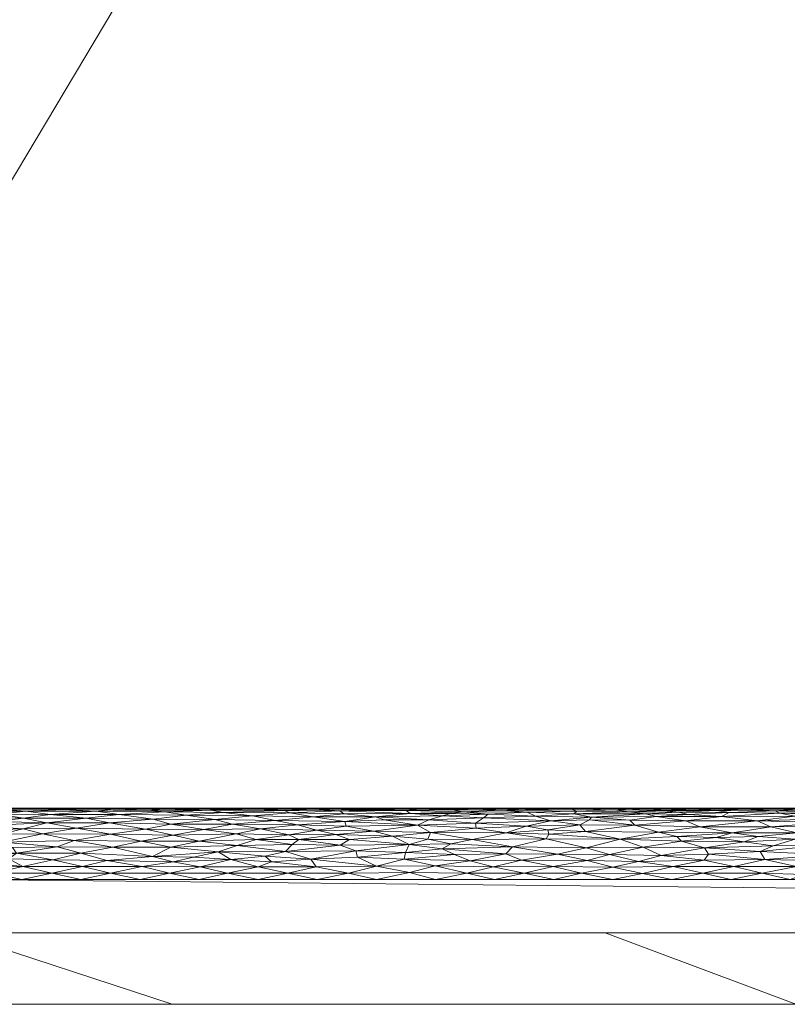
# Model space of a CAD drawing. Header units: millimetres. Extents: x -300 to 300, y 0 to 450.
# Tile 49 of 256: x -144 to -123, y 0 to 28. Entities that reach past the tile are written whole.
import ezdxf

# ---------------------------------------------------------------- set-up
doc = ezdxf.new("R2010")
doc.units = ezdxf.units.MM
doc.layers.add('A-GENM', color=13, linetype='Continuous')

# ---------------------------------------------------------------- blocks, each defined once
blk = doc.blocks.new('MODEL_CCAS0420-1080410R0 - MODEL_CCAS0420-1080410R0-453240-Preview')
at = {"layer": 'A-GENM', "lineweight": 9}
mesh = blk.add_polyface(dxfattribs=at)
corners = [(-296.159, -20, -110), (-295.657, -15.55, -110), (-294.177, -11.323, -110), (-291.793, -7.531, -110), (-288.625, -4.364, -110), (-284.831, -1.981, -110), (-280.602, -0.502, -110), (-276.147, 0, -110), (276.147, 0, -110), (280.596, -0.501, -110), (284.825, -1.978, -110), (288.619, -4.359, -110), (291.788, -7.525, -110), (294.174, -11.316, -110), (295.656, -15.545, -110), (296.159, -20, -110), (296.159, -426.171, -110), (295.658, -430.617, -110), (294.182, -434.842, -110), (291.802, -438.632, -110), (288.638, -441.797, -110), (284.848, -444.179, -110), (280.622, -445.657, -110), (276.171, -446.159, -110), (-276.171, -446.159, -110), (-280.617, -445.658, -110), (-284.842, -444.182, -110), (-288.632, -441.802, -110), (-291.797, -438.638, -110), (-294.179, -434.848, -110), (-295.657, -430.622, -110), (-296.159, -426.171, -110)]
mesh.append_faces([[corners[k] for k in face] for face in [(15, 12, 13, 14)]], dxfattribs={"vtx0": -1})
mesh.append_faces([[corners[k] for k in face] for face in [(16, 8, 15)]], dxfattribs={"vtx0": -1, "vtx1": -1})
mesh.append_faces([[corners[k] for k in face] for face in [(24, 31, 7, 8)]], dxfattribs={"vtx0": -1, "vtx1": -1, "vtx3": -1})
mesh.append_faces([[corners[k] for k in face] for face in [(31, 24, 25, 30), (18, 21, 22, 17), (17, 22, 23, 16)]], dxfattribs={"vtx0": -1, "vtx2": -1})
mesh.append_faces([[corners[k] for k in face] for face in [(0, 3, 4, 5), (0, 5, 6, 7)]], dxfattribs={"vtx0": -1, "vtx3": -1})
mesh.append_faces([[corners[k] for k in face] for face in [(28, 29, 27)]], dxfattribs={"vtx1": -1})
mesh.append_faces([[corners[k] for k in face] for face in [(25, 26, 30), (11, 12, 15, 10), (9, 10, 15, 8), (31, 0, 7)]], dxfattribs={"vtx1": -1, "vtx2": -1})
mesh.append_faces([[corners[k] for k in face] for face in [(23, 24, 8, 16)]], dxfattribs={"vtx1": -1, "vtx2": -1, "vtx3": -1})
mesh.append_faces([[corners[k] for k in face] for face in [(26, 27, 29, 30)]], dxfattribs={"vtx1": -1, "vtx3": -1})
mesh.append_faces([[corners[k] for k in face] for face in [(19, 20, 21, 18)]], dxfattribs={"vtx2": -1})
mesh.append_faces([[corners[k] for k in face] for face in [(0, 1, 2, 3)]], dxfattribs={"vtx3": -1})
mesh = blk.add_polyface(dxfattribs=at)
corners = [(279.918, 0, -2), (278.032, 0, -56), (276.147, 0, -110), (-276.147, 0, -110), (-278.032, 0, -56), (-279.918, 0, -2), (0, 0, -2)]
mesh.append_faces([[corners[k] for k in face] for face in [(6, 3, 4, 5)]], dxfattribs={"vtx0": -1})
mesh.append_faces([[corners[k] for k in face] for face in [(3, 6, 2)]], dxfattribs={"vtx0": -1, "vtx1": -1})
mesh.append_faces([[corners[k] for k in face] for face in [(1, 2, 6, 0)]], dxfattribs={"vtx1": -1})
mesh = blk.add_polyface(dxfattribs=at)
corners = [(279.918, 0, -2), (0, 0, -2), (-279.918, 0, -2), (-279.918, -0.586, -0.586), (-279.918, -2), (0, -2), (279.918, -2), (279.918, -0.586, -0.586), (-146.072, 0, -2), (-139.959, -2), (-209.938, -2), (-246.456, -2), (-73.036, 0, -2), (-212.995, 0, -2), (-69.979, -2), (-246.456, 0, -2), (146.072, -2), (139.959, 0, -2), (209.938, 0, -2), (246.456, 0, -2), (73.036, -2), (212.995, -2), (69.979, 0, -2), (246.456, -2), (-36.518, 0, -2), (-34.99, -2), (-52.485, -2), (34.99, 0, -2), (36.518, -2), (18.259, -2), (-263.187, -2), (-109.554, 0, -2), (-104.969, -2), (-122.464, -2), (263.187, 0, -2), (104.969, 0, -2), (109.554, -2), (91.295, -2), (-174.949, -2), (-179.533, 0, -2), (-162.803, 0, -2), (179.533, -2), (174.949, 0, -2), (192.444, 0, -2), (-157.454, -2), (-127.813, 0, -2), (-18.259, 0, -2), (-17.495, -2), (-229.726, 0, -2), (-228.197, -2), (229.726, -2), (228.197, 0, -2), (54.777, -2), (52.485, 0, -2), (-87.474, -2), (-91.295, 0, -2), (127.813, -2), (122.464, 0, -2), (-196.264, 0, -2), (-192.444, -2), (157.454, 0, -2), (162.803, -2), (-54.777, 0, -2), (17.495, 0, -2), (-263.187, 0, -2), (263.187, -2), (87.474, 0, -2), (196.264, -2)]
mesh.append_faces([[corners[k] for k in face] for face in [(44, 40, 38), (45, 33, 31), (46, 47, 1), (50, 51, 21), (52, 53, 28), (54, 55, 32), (56, 57, 36), (58, 59, 39), (60, 61, 42)]], dxfattribs={"vtx0": -1, "vtx1": -1})
mesh.append_faces([[corners[k] for k in face] for face in [(34, 65, 7), (30, 64, 3)]], dxfattribs={"vtx0": -1, "vtx1": -1, "vtx2": -1})
mesh.append_faces([[corners[k] for k in face] for face in [(5, 63, 1, 47), (42, 61, 41, 43), (19, 23, 65, 34), (32, 55, 31, 33), (28, 53, 27, 29), (39, 59, 38, 40), (36, 57, 35, 37), (21, 51, 18, 67), (63, 5, 29, 27), (67, 18, 43, 41), (37, 35, 66)]], dxfattribs={"vtx0": -1, "vtx2": -1})
mesh.append_faces([[corners[k] for k in face] for face in [(2, 3, 64)]], dxfattribs={"vtx1": -1})
mesh.append_faces([[corners[k] for k in face] for face in [(25, 47, 46, 24), (9, 33, 45, 8), (8, 40, 44, 9), (49, 10, 13, 48), (11, 49, 48, 15), (19, 51, 50, 23), (20, 37, 66, 22), (26, 25, 24, 62), (14, 26, 62, 12), (22, 53, 52, 20), (30, 11, 15, 64), (12, 55, 54, 14), (17, 57, 56, 16), (10, 59, 58, 13), (16, 61, 60, 17)]], dxfattribs={"vtx1": -1, "vtx3": -1})
mesh.append_faces([[corners[k] for k in face] for face in [(3, 4, 30), (65, 6, 7), (7, 0, 34)]], dxfattribs={"vtx2": -1})
mesh = blk.add_polyface(dxfattribs=at)
corners = [(-279.918, -2), (-292.651, -7.27), (-297.929, -20), (-297.929, -224.97), (-297.929, -429.94), (-292.661, -442.661), (-279.94, -447.929), (0, -447.929), (279.94, -447.929), (292.661, -442.661), (297.929, -429.94), (297.929, -224.97), (297.929, -20), (292.651, -7.27), (279.918, -2), (0, -2), (0, -3.5), (13.257, -3.5), (26.515, -3.5), (39.772, -3.5), (53.029, -3.5), (66.287, -3.5), (79.544, -3.5), (92.801, -3.5), (106.059, -3.5), (119.316, -3.5), (132.573, -3.5), (145.831, -3.5), (159.088, -3.5), (172.345, -3.5), (185.603, -3.5), (198.86, -3.5), (212.117, -3.5), (225.375, -3.5), (238.632, -3.5), (251.889, -3.5), (265.147, -3.5), (278.404, -3.5), (291.028, -7.487), (296.497, -19.511), (296.5, -32.769), (296.5, -46.026), (296.5, -59.283), (296.5, -72.541), (296.5, -85.798), (296.5, -99.055), (296.5, -112.313), (296.5, -125.57), (296.5, -138.827), (296.5, -152.085), (296.5, -165.342), (296.5, -178.599), (296.5, -191.857), (296.5, -205.114), (296.5, -218.371), (296.5, -231.629), (296.5, -244.886), (296.5, -258.143), (296.499, -271.401), (296.499, -284.658), (296.499, -297.915), (296.499, -311.173), (296.499, -324.43), (296.499, -337.687), (296.5, -350.945), (296.5, -364.202), (296.5, -377.459), (296.5, -390.717), (296.5, -403.974), (296.5, -417.231), (296.497, -430.489), (291.028, -442.513), (278.404, -446.5), (265.147, -446.5), (251.889, -446.5), (238.632, -446.5), (225.375, -446.5), (212.117, -446.5), (198.86, -446.5), (185.603, -446.5), (172.345, -446.5), (159.088, -446.5), (145.831, -446.5), (132.573, -446.5), (119.316, -446.5), (106.059, -446.5), (92.801, -446.5), (79.544, -446.5), (66.287, -446.5), (53.029, -446.5), (39.772, -446.5), (26.515, -446.5), (13.257, -446.5), (0, -446.5), (-12.926, -446.5), (-25.852, -446.5), (-38.777, -446.5), (-51.703, -446.5), (-64.629, -446.5), (-77.555, -446.5), (-90.48, -446.5), (-103.406, -446.5), (-116.332, -446.5), (-129.258, -446.5), (-142.183, -446.5), (-155.109, -446.5), (-168.035, -446.5), (-180.961, -446.5), (-193.887, -446.5), (-206.812, -446.5), (-219.738, -446.5), (-232.664, -446.5), (-245.59, -446.5), (-258.515, -446.5), (-271.441, -446.5), (-284.356, -445.968), (-294.544, -438.124), (-296.5, -425.35), (-296.5, -412.424), (-296.5, -399.498), (-296.5, -386.572), (-296.5, -373.646), (-296.5, -360.721), (-296.5, -347.795), (-296.499, -334.869), (-296.499, -321.943), (-296.499, -309.018), (-296.499, -296.092), (-296.499, -283.166), (-296.499, -270.24), (-296.5, -257.315), (-296.5, -244.389), (-296.5, -231.463), (-296.5, -218.537), (-296.5, -205.611), (-296.5, -192.686), (-296.5, -179.76), (-296.5, -166.834), (-296.5, -153.908), (-296.5, -140.983), (-296.5, -128.057), (-296.5, -115.131), (-296.5, -102.205), (-296.5, -89.28), (-296.5, -76.354), (-296.5, -63.428), (-296.5, -50.502), (-296.5, -37.576), (-296.5, -24.651), (-294.544, -11.876), (-284.356, -4.032), (-271.441, -3.5), (-258.515, -3.5), (-245.59, -3.5), (-232.664, -3.5), (-219.738, -3.5), (-206.812, -3.5), (-193.887, -3.5), (-180.961, -3.5), (-168.035, -3.5), (-155.109, -3.5), (-142.183, -3.5), (-129.258, -3.5), (-116.332, -3.5), (-103.406, -3.5), (-90.48, -3.5), (-77.555, -3.5), (-64.629, -3.5), (-51.703, -3.5), (-38.777, -3.5), (-25.852, -3.5), (-12.926, -3.5), (-294.538, -438.129), (-294.547, -438.108)]
mesh.append_faces([[corners[k] for k in face] for face in [(116, 172, 173)]])
mesh.append_faces([[corners[k] for k in face] for face in [(118, 4, 117), (6, 115, 5), (115, 6, 114), (7, 104, 6), (1, 150, 0), (151, 0, 150)]], dxfattribs={"vtx0": -1, "vtx1": -1})
mesh.append_faces([[corners[k] for k in face] for face in [(4, 124, 125), (7, 99, 100), (2, 148, 149), (149, 1, 2), (2, 141, 142), (0, 151, 152), (0, 160, 161, 15), (15, 165, 166), (15, 170, 171), (8, 81, 82, 7), (8, 72, 73), (11, 61, 62, 10), (12, 46, 47, 11), (38, 13, 14, 37), (13, 38, 39, 12)]], dxfattribs={"vtx0": -1, "vtx2": -1})
mesh.append_faces([[corners[k] for k in face] for face in [(4, 118, 119, 120), (4, 120, 121, 122), (3, 128, 129, 130), (3, 130, 131, 132), (3, 138, 139, 140), (0, 154, 155, 156), (0, 156, 157, 158), (15, 161, 162, 163), (15, 163, 164, 165), (8, 73, 74, 75), (7, 86, 87, 88), (7, 83, 84, 85), (10, 68, 69, 70), (11, 55, 56, 57), (14, 28, 29, 30), (14, 32, 33, 34), (15, 19, 20, 21), (12, 44, 45, 46), (11, 49, 50, 51), (11, 47, 48, 49), (12, 39, 40, 41)]], dxfattribs={"vtx0": -1, "vtx3": -1})
mesh.append_faces([[corners[k] for k in face] for face in [(123, 124, 4, 122), (127, 128, 3, 126), (113, 114, 6, 112), (111, 112, 6, 110), (109, 110, 6, 108), (107, 108, 6, 106), (96, 97, 7, 95), (105, 106, 6, 104), (103, 104, 7, 102), (101, 102, 7, 100), (98, 99, 7, 97), (94, 95, 7, 93), (135, 136, 3, 134), (137, 138, 3, 136), (133, 134, 3, 132), (145, 146, 2, 144), (147, 148, 2, 146), (143, 144, 2, 142), (149, 150, 1), (153, 154, 0, 152), (159, 160, 0, 158), (169, 170, 15, 168), (167, 168, 15, 166), (78, 79, 8, 77), (80, 81, 8, 79), (76, 77, 8, 75), (91, 92, 7, 90), (89, 90, 7, 88), (85, 86, 7), (82, 83, 7), (67, 68, 10, 66), (65, 66, 10, 64), (60, 61, 11, 59), (58, 59, 11, 57), (63, 64, 10, 62), (54, 55, 11, 53), (26, 27, 15, 25), (31, 32, 14, 30), (16, 17, 15, 171), (18, 19, 15, 17), (24, 25, 15, 23), (22, 23, 15, 21), (34, 35, 14), (52, 53, 11, 51), (36, 37, 14, 35), (42, 43, 12, 41), (43, 44, 12), (92, 93, 7)]], dxfattribs={"vtx1": -1, "vtx2": -1})
mesh.append_faces([[corners[k] for k in face] for face in [(3, 4, 125, 126), (2, 3, 140, 141), (71, 72, 8, 9), (70, 71, 9, 10), (27, 28, 14, 15)]], dxfattribs={"vtx1": -1, "vtx3": -1})
mesh.append_faces([[corners[k] for k in face] for face in [(4, 173, 117), (115, 172, 5)]], dxfattribs={"vtx2": -1})
mesh = blk.add_polyface(dxfattribs=at)
corners = [(122.454, -3.866, -0.037), (123.335, -4.063, -0.087), (124.207, -3.865, -0.037), (121.546, -4.195, -0.132), (123.473, -4.288, -0.169), (123.416, -3.681, -0.009), (120.988, -4.686, -0.393), (122.44, -4.807, -0.487), (122.485, -4.632, -0.355), (121.848, -4.455, -0.249), (123.108, -4.439, -0.241), (122.444, -5.468, -1.644), (123.902, -5.469, -1.648), (123.048, -5.422, -1.445), (123.138, -5.493, -1.828), (124.57, -5.491, -1.809), (124.551, -5.268, -1.066), (122.495, -5.274, -1.077), (122.92, -5.358, -1.259), (121.49, -5.374, -1.302), (123.549, -5.147, -0.865), (123.169, -4.975, -0.649), (121.611, -5.094, -0.792), (124.288, -3.5), (122.63, -3.5), (122.248, -3.641, -0.006), (120.973, -3.5), (121.996, -4.03, -0.077), (121.31, -4.805, -0.486), (121.919, -4.985, -0.66), (125.031, -4.383, -0.212), (124.258, -4.806, -0.486), (120.518, -5.228, -0.994), (122.32, -5.183, -0.919), (124.335, -5.377, -1.309), (124.681, -5.434, -1.491), (121.512, -5.491, -1.812), (122.444, -5.5, -2), (121.72, -5.435, -1.494), (123.955, -5.5, -2), (121.411, -5.309, -1.148), (123.523, -4.701, -0.404), (123.918, -4.556, -0.307), (121.183, -3.713, -0.013)]
mesh.append_faces([[corners[k] for k in face] for face in [(0, 1, 2), (1, 3, 4), (0, 2, 5), (6, 7, 8), (4, 3, 9), (9, 10, 4), (11, 12, 13), (12, 14, 15), (16, 17, 18), (19, 13, 18), (20, 21, 22), (25, 5, 24), (25, 0, 5), (1, 0, 27), (1, 27, 3), (8, 9, 6), (28, 29, 7), (30, 4, 10), (7, 21, 31), (32, 17, 33), (21, 29, 22), (16, 20, 17), (22, 33, 20), (18, 13, 34), (13, 12, 35), (12, 11, 14), (36, 14, 11), (36, 37, 14), (38, 11, 13), (14, 39, 15), (40, 18, 17), (41, 7, 31), (8, 42, 10), (13, 19, 38), (0, 25, 43), (8, 10, 9), (41, 42, 8), (7, 41, 8), (7, 29, 21), (17, 20, 33), (18, 40, 19)]], dxfattribs={"vtx0": -1, "vtx1": -1, "vtx2": -1})
mesh.append_faces([[corners[k] for k in face] for face in [(5, 23, 24), (25, 24, 26)]], dxfattribs={"vtx0": -1, "vtx2": -1})
mesh.append_faces([[corners[k] for k in face] for face in [(37, 39, 14)]], dxfattribs={"vtx1": -1, "vtx2": -1})
mesh = blk.add_polyface(dxfattribs=at)
corners = [(124.681, -5.434, -1.491), (125.358, -5.47, -1.657), (126.148, -5.437, -1.5), (124.57, -5.491, -1.809), (123.902, -5.469, -1.648), (123.416, -3.681, -0.009), (124.207, -3.865, -0.037), (125.076, -3.68, -0.009), (125.909, -3.868, -0.038), (123.918, -4.556, -0.307), (125.675, -4.578, -0.32), (125.031, -4.383, -0.212), (125.165, -4.975, -0.648), (123.169, -4.975, -0.649), (123.549, -5.147, -0.865), (125.549, -5.147, -0.865), (126.979, -5.027, -0.708), (124.551, -5.268, -1.066), (126.381, -5.265, -1.06), (126.773, -3.671, -0.008), (125.945, -3.5), (124.288, -3.5), (125.038, -4.041, -0.08), (126.246, -4.175, -0.124), (124.92, -4.213, -0.139), (124.701, -4.673, -0.384), (125.81, -4.709, -0.41), (123.335, -4.063, -0.087), (123.473, -4.288, -0.169), (126.315, -4.822, -0.501), (124.258, -4.806, -0.486), (126.751, -4.409, -0.225), (125.76, -5.383, -1.324), (124.335, -5.377, -1.309), (125.488, -5.319, -1.169), (123.523, -4.701, -0.404), (125.864, -5.491, -1.807), (123.048, -5.422, -1.445), (123.955, -5.5, -2), (125.467, -5.5, -2), (126.879, -4.007, -0.071), (122.92, -5.358, -1.259), (126.555, -5.468, -1.644), (123.108, -4.439, -0.241)]
mesh.append_faces([[corners[k] for k in face] for face in [(0, 1, 2), (3, 1, 4), (5, 6, 7), (6, 8, 7), (9, 10, 11), (12, 13, 14), (15, 16, 12), (17, 18, 15), (7, 19, 20), (19, 7, 8), (21, 5, 7), (22, 8, 6), (11, 23, 24), (25, 26, 10), (6, 27, 22), (24, 27, 28), (22, 24, 23), (29, 30, 12), (11, 10, 31), (10, 9, 25), (13, 12, 30), (15, 12, 14), (17, 15, 14), (0, 32, 33), (34, 33, 32), (30, 25, 35), (36, 1, 3), (2, 32, 0), (37, 0, 33), (4, 1, 0), (22, 40, 8), (3, 39, 36), (34, 18, 17), (33, 34, 17), (17, 41, 33), (27, 24, 22), (28, 11, 24), (36, 42, 1), (11, 43, 9), (26, 30, 29), (9, 35, 25), (30, 26, 25)]], dxfattribs={"vtx0": -1, "vtx1": -1, "vtx2": -1})
mesh.append_faces([[corners[k] for k in face] for face in [(7, 20, 21), (3, 38, 39)]], dxfattribs={"vtx0": -1, "vtx2": -1})
mesh = blk.add_polyface(dxfattribs=at)
corners = [(125.165, -4.975, -0.648), (126.979, -5.027, -0.708), (126.315, -4.822, -0.501), (128.367, -4.846, -0.521), (126.879, -4.007, -0.071), (125.038, -4.041, -0.08), (126.246, -4.175, -0.124), (127.602, -3.5), (126.773, -3.671, -0.008), (128.475, -3.674, -0.009), (127.602, -3.846, -0.033), (125.909, -3.868, -0.038), (128.528, -5.028, -0.709), (128.254, -5.168, -0.896), (128.197, -5.25, -1.031), (127.123, -5.164, -0.891), (126.381, -5.265, -1.06), (125.358, -5.47, -1.657), (126.555, -5.468, -1.644), (126.148, -5.437, -1.5), (128.755, -5.473, -1.673), (127.553, -5.45, -1.553), (127.134, -5.488, -1.777), (125.864, -5.491, -1.807), (125.945, -3.5), (128.324, -4.03, -0.077), (127.693, -4.198, -0.133), (126.751, -4.409, -0.225), (128.35, -4.383, -0.212), (125.675, -4.578, -0.32), (127.391, -4.627, -0.352), (125.81, -4.709, -0.41), (125.031, -4.383, -0.212), (125.549, -5.147, -0.865), (126.688, -5.339, -1.214), (128.692, -5.342, -1.221), (128.611, -5.412, -1.412), (127.155, -5.396, -1.364), (125.76, -5.383, -1.324), (125.488, -5.319, -1.169), (126.978, -5.5, -2), (128.49, -5.5, -2), (125.467, -5.5, -2)]
mesh.append_faces([[corners[k] for k in face] for face in [(24, 8, 7), (40, 23, 42)]], dxfattribs={"vtx0": -1, "vtx1": -1})
mesh.append_faces([[corners[k] for k in face] for face in [(0, 1, 2), (2, 1, 3), (4, 5, 6), (7, 8, 9), (8, 10, 9), (10, 8, 11), (12, 1, 13), (14, 15, 16), (17, 18, 19), (20, 21, 22), (23, 22, 18), (10, 4, 25), (4, 10, 11), (25, 4, 26), (27, 26, 6), (26, 27, 28), (29, 30, 27), (27, 30, 28), (2, 3, 30), (12, 3, 1), (30, 29, 31), (6, 32, 27), (15, 33, 16), (34, 35, 14), (34, 14, 16), (21, 36, 37), (19, 21, 37), (18, 21, 19), (38, 19, 37), (37, 34, 38), (34, 16, 39), (40, 22, 23), (26, 4, 6), (35, 34, 37), (38, 34, 39), (13, 15, 14), (1, 33, 15), (13, 1, 15), (21, 18, 22), (30, 31, 2)]], dxfattribs={"vtx0": -1, "vtx1": -1, "vtx2": -1})
mesh.append_faces([[corners[k] for k in face] for face in [(22, 40, 41)]], dxfattribs={"vtx0": -1, "vtx2": -1})
mesh = blk.add_polyface(dxfattribs=at)
corners = [(127.391, -4.627, -0.352), (129.47, -4.635, -0.357), (128.35, -4.383, -0.212), (130.157, -4.041, -0.08), (128.324, -4.03, -0.077), (129.149, -4.207, -0.136), (127.134, -5.488, -1.777), (128.49, -5.5, -2), (129.246, -5.494, -1.846), (129.772, -5.272, -1.073), (128.692, -5.342, -1.221), (130.002, -5.388, -1.339), (130.593, -4.807, -0.488), (129.398, -4.773, -0.459), (129.422, -4.895, -0.567), (127.693, -4.198, -0.133), (130.952, -3.857, -0.036), (129.274, -3.863, -0.037), (130.088, -3.677, -0.009), (129.336, -5.141, -0.857), (128.197, -5.25, -1.031), (128.611, -5.412, -1.412), (127.553, -5.45, -1.553), (128.755, -5.473, -1.673), (130.603, -5.495, -1.851), (130.096, -5.476, -1.693), (130.415, -4.413, -0.227), (129.259, -3.5), (128.475, -3.674, -0.009), (130.916, -3.5), (127.602, -3.846, -0.033), (130.597, -4.217, -0.14), (127.602, -3.5), (130.696, -5.444, -1.529), (128.367, -4.846, -0.521), (131.225, -5.225, -0.988), (128.528, -5.028, -0.709), (130.026, -4.991, -0.667), (127.155, -5.396, -1.364), (130.002, -5.5, -2), (128.254, -5.168, -0.896)]
mesh.append_faces([[corners[k] for k in face] for face in [(39, 8, 7)]], dxfattribs={"vtx0": -1, "vtx1": -1})
mesh.append_faces([[corners[k] for k in face] for face in [(0, 1, 2), (3, 4, 5), (6, 7, 8), (9, 10, 11), (12, 13, 14), (4, 15, 5), (16, 17, 3), (18, 17, 16), (19, 20, 9), (21, 11, 10), (21, 22, 23), (24, 25, 8), (26, 5, 2), (27, 28, 18), (18, 28, 17), (4, 17, 30), (17, 4, 3), (31, 3, 5), (17, 28, 30), (5, 15, 2), (21, 33, 11), (25, 23, 8), (1, 26, 2), (13, 0, 34), (13, 12, 1), (9, 20, 10), (35, 19, 9), (36, 19, 37), (21, 10, 38), (33, 21, 23), (24, 8, 39), (6, 8, 23), (33, 23, 25), (5, 26, 31), (36, 37, 14), (0, 13, 1), (14, 13, 34), (36, 14, 34), (12, 14, 37), (20, 19, 40), (36, 40, 19)]], dxfattribs={"vtx0": -1, "vtx1": -1, "vtx2": -1})
mesh.append_faces([[corners[k] for k in face] for face in [(18, 29, 27), (28, 27, 32)]], dxfattribs={"vtx0": -1, "vtx2": -1})
mesh = blk.add_polyface(dxfattribs=at)
corners = [(130.002, -5.388, -1.339), (131.094, -5.328, -1.187), (129.772, -5.272, -1.073), (130.952, -3.857, -0.036), (132.587, -3.879, -0.04), (131.696, -3.676, -0.009), (132.573, -3.5), (130.916, -3.5), (132.76, -5.168, -0.897), (131.225, -5.225, -0.988), (132.375, -5.285, -1.099), (131.435, -5.48, -1.716), (133.008, -5.474, -1.678), (132.11, -5.448, -1.544), (131.456, -5.077, -0.769), (131.431, -4.937, -0.608), (130.026, -4.991, -0.667), (129.47, -4.635, -0.357), (131.547, -4.622, -0.349), (130.415, -4.413, -0.227), (132.269, -5.495, -1.856), (130.603, -5.495, -1.851), (131.513, -5.5, -2), (132.712, -4.819, -0.498), (130.593, -4.807, -0.488), (131.793, -5.399, -1.373), (132.15, -5.349, -1.237), (130.696, -5.444, -1.529), (130.088, -3.677, -0.009), (130.157, -4.041, -0.08), (130.597, -4.217, -0.14), (131.599, -4.023, -0.075), (132.039, -4.199, -0.133), (129.336, -5.141, -0.857), (133.025, -5.5, -2), (130.096, -5.476, -1.693), (130.002, -5.5, -2), (132.385, -4.36, -0.201), (133.451, -4.071, -0.089), (133.074, -5.026, -0.707), (132.145, -4.501, -0.275), (132.785, -4.627, -0.352)]
mesh.append_faces([[corners[k] for k in face] for face in [(34, 20, 22)]], dxfattribs={"vtx0": -1, "vtx1": -1})
mesh.append_faces([[corners[k] for k in face] for face in [(0, 1, 2), (3, 4, 5), (8, 9, 10), (11, 12, 13), (8, 14, 9), (15, 16, 14), (17, 18, 19), (20, 11, 21), (20, 21, 22), (23, 18, 24), (9, 1, 10), (25, 1, 0), (12, 11, 20), (1, 25, 26), (25, 0, 27), (28, 3, 5), (29, 30, 31), (7, 28, 5), (29, 31, 3), (30, 32, 31), (24, 18, 17), (15, 24, 16), (1, 26, 10), (2, 1, 9), (9, 14, 33), (21, 11, 35), (11, 27, 35), (14, 16, 33), (37, 30, 19), (38, 31, 32), (4, 3, 31), (39, 15, 14), (23, 24, 15), (25, 27, 13), (11, 13, 27), (30, 37, 32), (40, 19, 18), (19, 40, 37), (41, 40, 18), (23, 41, 18)]], dxfattribs={"vtx0": -1, "vtx1": -1, "vtx2": -1})
mesh.append_faces([[corners[k] for k in face] for face in [(5, 6, 7), (21, 36, 22)]], dxfattribs={"vtx0": -1, "vtx2": -1})
mesh = blk.add_polyface(dxfattribs=at)
corners = [(131.793, -5.399, -1.373), (133.396, -5.431, -1.48), (133.284, -5.351, -1.242), (134.231, -3.874, -0.039), (135.009, -3.681, -0.009), (133.3, -3.692, -0.011), (132.587, -3.879, -0.04), (133.415, -4.255, -0.155), (132.385, -4.36, -0.201), (133.31, -4.476, -0.261), (135.256, -5.424, -1.453), (132.11, -5.448, -1.544), (133.008, -5.474, -1.678), (133.451, -4.071, -0.089), (133.776, -4.711, -0.411), (134.986, -4.619, -0.347), (134.01, -5.168, -0.896), (133.074, -5.026, -0.707), (132.76, -5.168, -0.897), (135.144, -5.34, -1.216), (134.26, -5.256, -1.043), (133.565, -5.495, -1.855), (134.537, -5.5, -2), (134.581, -5.485, -1.755), (134.765, -4.127, -0.107), (134.231, -3.5), (132.573, -3.5), (131.696, -3.676, -0.009), (131.599, -4.023, -0.075), (132.039, -4.199, -0.133), (132.145, -4.501, -0.275), (135.081, -4.999, -0.675), (134.299, -4.858, -0.532), (132.712, -4.819, -0.498), (133.025, -5.5, -2), (132.269, -5.495, -1.856), (134.432, -5.457, -1.587), (132.375, -5.285, -1.099), (131.456, -5.077, -0.769), (131.431, -4.937, -0.608), (132.785, -4.627, -0.352), (134.811, -4.302, -0.175), (132.15, -5.349, -1.237), (135.119, -5.122, -0.83)]
mesh.append_faces([[corners[k] for k in face] for face in [(0, 1, 2), (3, 4, 5), (3, 5, 6), (7, 8, 9), (1, 10, 2), (11, 12, 1), (6, 13, 3), (14, 15, 9), (16, 17, 18), (2, 19, 20), (21, 22, 23), (24, 3, 13), (25, 5, 4), (5, 27, 6), (26, 27, 5), (6, 28, 13), (7, 13, 29), (8, 30, 9), (17, 31, 32), (14, 33, 32), (34, 21, 35), (0, 11, 1), (21, 12, 35), (36, 12, 23), (12, 21, 23), (2, 20, 37), (18, 17, 38), (37, 20, 18), (16, 18, 20), (39, 17, 33), (17, 32, 33), (33, 14, 40), (41, 24, 7), (9, 30, 40), (8, 7, 29), (9, 41, 7), (9, 40, 14), (12, 36, 1), (7, 24, 13), (0, 2, 42), (2, 37, 42), (17, 16, 43)]], dxfattribs={"vtx0": -1, "vtx1": -1, "vtx2": -1})
mesh.append_faces([[corners[k] for k in face] for face in [(5, 25, 26), (21, 34, 22)]], dxfattribs={"vtx0": -1, "vtx2": -1})
mesh = blk.add_polyface(dxfattribs=at)
corners = [(135.144, -5.34, -1.216), (136.662, -5.372, -1.296), (136.006, -5.255, -1.042), (136.442, -5.031, -0.713), (135.081, -4.999, -0.675), (135.119, -5.122, -0.83), (134.581, -5.485, -1.755), (135.532, -5.495, -1.859), (135.983, -5.472, -1.663), (134.231, -3.874, -0.039), (136.066, -4.066, -0.088), (135.915, -3.853, -0.035), (133.776, -4.711, -0.411), (134.299, -4.858, -0.532), (135.372, -4.76, -0.449), (134.26, -5.256, -1.043), (135.902, -4.887, -0.559), (135.256, -5.424, -1.453), (137.072, -5.155, -0.876), (133.284, -5.351, -1.242), (133.396, -5.431, -1.48), (134.432, -5.457, -1.587), (136.808, -5.435, -1.494), (135.009, -3.681, -0.009), (136.716, -3.673, -0.009), (135.888, -3.5), (137.172, -3.999, -0.069), (134.231, -3.5), (134.765, -4.127, -0.107), (134.811, -4.302, -0.175), (136.682, -4.752, -0.443), (136.402, -4.62, -0.347), (136.781, -4.288, -0.169), (135.247, -4.461, -0.252), (134.986, -4.619, -0.347), (136.048, -5.5, -2), (134.537, -5.5, -2), (136.78, -5.493, -1.835), (133.074, -5.026, -0.707), (133.31, -4.476, -0.261), (136.593, -4.479, -0.262), (134.01, -5.168, -0.896)]
mesh.append_faces([[corners[k] for k in face] for face in [(35, 7, 36)]], dxfattribs={"vtx0": -1, "vtx1": -1})
mesh.append_faces([[corners[k] for k in face] for face in [(0, 1, 2), (3, 4, 5), (6, 7, 8), (9, 10, 11), (12, 13, 14), (2, 5, 15), (13, 4, 16), (17, 1, 0), (5, 2, 18), (2, 15, 0), (0, 19, 17), (17, 20, 21), (17, 8, 22), (23, 24, 25), (24, 23, 11), (9, 11, 23), (26, 11, 10), (10, 28, 29), (4, 3, 16), (5, 18, 3), (30, 31, 14), (10, 29, 32), (33, 34, 31), (33, 32, 29), (7, 35, 37), (21, 8, 17), (17, 22, 1), (38, 5, 4), (14, 16, 30), (34, 33, 39), (12, 14, 34), (13, 16, 14), (8, 7, 37), (36, 7, 6), (33, 31, 40), (14, 31, 34), (8, 21, 6), (9, 28, 10), (32, 33, 40), (39, 33, 29), (15, 5, 41)]], dxfattribs={"vtx0": -1, "vtx1": -1, "vtx2": -1})
mesh.append_faces([[corners[k] for k in face] for face in [(23, 25, 27)]], dxfattribs={"vtx0": -1, "vtx2": -1})
mesh = blk.add_polyface(dxfattribs=at)
corners = [(136.006, -5.255, -1.042), (136.662, -5.372, -1.296), (137.707, -5.281, -1.09), (137.605, -4.619, -0.347), (138.162, -4.776, -0.462), (139.198, -4.578, -0.32), (138.403, -3.675, -0.009), (137.545, -3.5), (136.716, -3.673, -0.009), (138.131, -4.452, -0.248), (136.781, -4.288, -0.169), (136.593, -4.479, -0.262), (137.172, -3.999, -0.069), (137.354, -4.153, -0.116), (138.309, -4.057, -0.085), (137.545, -3.85, -0.034), (138.67, -4.279, -0.165), (138.529, -5.375, -1.303), (136.808, -5.435, -1.494), (138.864, -5.441, -1.516), (137.477, -4.916, -0.588), (136.442, -5.031, -0.713), (138.262, -5.048, -0.733), (136.682, -4.752, -0.443), (135.902, -4.887, -0.559), (137.072, -5.155, -0.876), (139.071, -4.902, -0.574), (138.757, -5.185, -0.922), (135.888, -3.5), (139.172, -3.857, -0.036), (139.202, -3.5), (135.915, -3.853, -0.035), (136.402, -4.62, -0.347), (138.312, -5.494, -1.837), (138.884, -5.475, -1.686), (137.56, -5.473, -1.669), (136.78, -5.493, -1.835), (137.56, -5.5, -2), (135.983, -5.472, -1.663), (136.048, -5.5, -2), (139.072, -5.5, -2), (136.066, -4.066, -0.088)]
mesh.append_faces([[corners[k] for k in face] for face in [(28, 8, 7), (37, 36, 39)]], dxfattribs={"vtx0": -1, "vtx1": -1})
mesh.append_faces([[corners[k] for k in face] for face in [(0, 1, 2), (3, 4, 5), (6, 7, 8), (9, 10, 11), (12, 13, 14), (15, 6, 8), (16, 10, 9), (17, 18, 19), (20, 21, 22), (4, 23, 20), (23, 24, 20), (3, 5, 9), (18, 17, 1), (0, 2, 25), (1, 17, 2), (25, 22, 21), (20, 22, 26), (22, 25, 27), (25, 2, 27), (29, 6, 15), (29, 15, 14), (14, 15, 12), (31, 15, 8), (4, 20, 26), (20, 24, 21), (4, 3, 23), (32, 3, 11), (14, 13, 16), (11, 3, 9), (3, 32, 23), (33, 34, 35), (36, 33, 35), (36, 37, 33), (38, 36, 35), (18, 38, 35), (19, 18, 35), (31, 12, 15), (13, 41, 10), (41, 13, 12), (16, 13, 10)]], dxfattribs={"vtx0": -1, "vtx1": -1, "vtx2": -1})
mesh.append_faces([[corners[k] for k in face] for face in [(6, 30, 7)]], dxfattribs={"vtx0": -1, "vtx2": -1})
mesh.append_faces([[corners[k] for k in face] for face in [(37, 40, 33)]], dxfattribs={"vtx1": -1, "vtx2": -1})
mesh = blk.add_polyface(dxfattribs=at)
corners = [(138.67, -4.279, -0.165), (139.997, -4.403, -0.222), (140.511, -4.142, -0.113), (139.562, -5.302, -1.132), (140.168, -5.396, -1.363), (141.448, -5.324, -1.179), (138.403, -3.675, -0.009), (139.172, -3.857, -0.036), (140.031, -3.68, -0.009), (140.633, -5.445, -1.531), (138.864, -5.441, -1.516), (140.208, -5.478, -1.701), (138.529, -5.375, -1.303), (137.707, -5.281, -1.09), (138.309, -4.057, -0.085), (139.355, -4.123, -0.106), (139.928, -3.993, -0.067), (138.131, -4.452, -0.248), (138.757, -5.185, -0.922), (139.998, -5.047, -0.731), (138.262, -5.048, -0.733), (140.708, -4.907, -0.578), (139.93, -4.744, -0.436), (139.071, -4.902, -0.574), (138.312, -5.494, -1.837), (139.072, -5.5, -2), (139.827, -5.496, -1.863), (138.884, -5.475, -1.686), (141.31, -5.494, -1.837), (140.487, -5.188, -0.927), (140.583, -5.5, -2), (137.56, -5.473, -1.669), (141.718, -5.087, -0.782), (141.686, -4.769, -0.456), (139.198, -4.578, -0.32), (140.829, -4.575, -0.319), (138.162, -4.776, -0.462), (141.621, -4.405, -0.223), (140.798, -3.868, -0.038), (139.202, -3.5), (140.859, -3.5), (141.785, -4.035, -0.079)]
mesh.append_faces([[corners[k] for k in face] for face in [(30, 26, 25), (39, 8, 40)]], dxfattribs={"vtx0": -1, "vtx1": -1})
mesh.append_faces([[corners[k] for k in face] for face in [(0, 1, 2), (3, 4, 5), (6, 7, 8), (9, 10, 11), (12, 3, 13), (14, 15, 16), (0, 17, 1), (18, 19, 20), (21, 22, 23), (24, 25, 26), (27, 26, 11), (26, 28, 11), (3, 5, 29), (19, 18, 29), (4, 12, 10), (10, 9, 4), (4, 3, 12), (10, 31, 27), (29, 18, 3), (19, 29, 32), (33, 22, 21), (19, 21, 23), (20, 19, 23), (3, 18, 13), (21, 19, 32), (34, 22, 35), (22, 34, 36), (1, 34, 35), (34, 1, 17), (1, 37, 2), (16, 38, 7), (6, 8, 39), (8, 7, 38), (16, 15, 2), (22, 36, 23), (28, 26, 30), (26, 27, 24), (10, 27, 11), (14, 16, 7), (41, 16, 2), (14, 0, 15), (0, 2, 15)]], dxfattribs={"vtx0": -1, "vtx1": -1, "vtx2": -1})
mesh = blk.add_polyface(dxfattribs=at)
corners = [(143.305, -4.047, -0.082), (144.147, -3.862, -0.037), (142.472, -3.861, -0.037), (141.718, -5.087, -0.782), (140.487, -5.188, -0.927), (142.373, -5.215, -0.972), (143.328, -3.679, -0.009), (143.015, -5.466, -1.632), (144.064, -5.414, -1.418), (142.099, -5.411, -1.41), (142.095, -5.5, -2), (142.851, -5.493, -1.83), (141.31, -5.494, -1.837), (140.168, -5.396, -1.363), (141.448, -5.324, -1.179), (143.474, -5.091, -0.788), (142.641, -4.94, -0.612), (143.593, -4.777, -0.463), (141.686, -4.769, -0.456), (140.829, -4.575, -0.319), (142.704, -4.59, -0.328), (140.208, -5.478, -1.701), (141.602, -5.471, -1.661), (141.621, -4.405, -0.223), (143.178, -4.412, -0.227), (143.607, -5.5, -2), (143.381, -5.321, -1.173), (140.633, -5.445, -1.531), (144.13, -5.219, -0.978), (140.583, -5.5, -2), (140.708, -4.907, -0.578), (142.517, -4.236, -0.147), (139.93, -4.744, -0.436), (139.997, -4.403, -0.222), (141.785, -4.035, -0.079), (140.511, -4.142, -0.113), (141.688, -3.675, -0.009), (142.516, -3.5), (140.859, -3.5), (139.928, -3.993, -0.067), (140.798, -3.868, -0.038), (140.031, -3.68, -0.009)]
mesh.append_faces([[corners[k] for k in face] for face in [(0, 1, 2), (3, 4, 5), (2, 1, 6), (7, 8, 9), (10, 11, 12), (13, 9, 14), (4, 14, 5), (15, 16, 3), (16, 17, 18), (19, 18, 20), (21, 12, 22), (23, 20, 24), (26, 14, 9), (22, 12, 11), (26, 9, 8), (22, 27, 21), (22, 11, 7), (5, 14, 26), (28, 5, 26), (3, 5, 15), (7, 9, 22), (27, 9, 13), (9, 27, 22), (17, 20, 18), (18, 30, 16), (30, 3, 16), (23, 24, 31), (32, 18, 19), (19, 23, 33), (31, 0, 34), (20, 23, 19), (35, 23, 31), (6, 36, 2), (6, 37, 36), (39, 34, 40), (36, 40, 2), (38, 41, 36), (36, 41, 40), (34, 0, 2), (40, 34, 2), (31, 34, 35)]], dxfattribs={"vtx0": -1, "vtx1": -1, "vtx2": -1})
mesh.append_faces([[corners[k] for k in face] for face in [(11, 10, 25), (36, 37, 38)]], dxfattribs={"vtx0": -1, "vtx2": -1})
mesh.append_faces([[corners[k] for k in face] for face in [(29, 10, 12)]], dxfattribs={"vtx1": -1, "vtx2": -1})
mesh = blk.add_polyface(dxfattribs=at)
corners = [(144.319, -4.238, -0.148), (142.517, -4.236, -0.147), (143.178, -4.412, -0.227), (144.76, -4.772, -0.458), (143.593, -4.777, -0.463), (144.137, -4.923, -0.595), (143.328, -3.679, -0.009), (144.147, -3.862, -0.037), (144.989, -3.679, -0.009), (144.174, -3.5), (144.064, -5.414, -1.418), (144.823, -5.469, -1.651), (145.804, -5.44, -1.512), (143.015, -5.466, -1.632), (142.373, -5.215, -0.972), (144.13, -5.219, -0.978), (143.474, -5.091, -0.788), (144.362, -5.494, -1.839), (145.412, -5.001, -0.677), (144.903, -5.122, -0.83), (142.641, -4.94, -0.612), (144.431, -4.394, -0.218), (145.286, -4.882, -0.554), (142.851, -5.493, -1.83), (144.849, -5.331, -1.195), (145.902, -5.383, -1.326), (143.607, -5.5, -2), (145.118, -5.5, -2), (145.874, -5.494, -1.837), (143.381, -5.321, -1.173), (144.719, -4.543, -0.299), (142.704, -4.59, -0.328), (146.037, -4.307, -0.177), (144.534, -4.08, -0.092), (143.305, -4.047, -0.082), (145.831, -3.5), (145.735, -3.847, -0.034), (145.754, -4.043, -0.081), (142.516, -3.5), (145.912, -5.269, -1.067), (145.927, -4.772, -0.459), (146.463, -4.516, -0.283)]
mesh.append_faces([[corners[k] for k in face] for face in [(0, 1, 2), (3, 4, 5), (6, 7, 8), (6, 8, 9), (10, 11, 12), (11, 10, 13), (14, 15, 16), (13, 17, 11), (18, 16, 19), (19, 16, 15), (4, 20, 5), (21, 0, 2), (3, 5, 22), (17, 13, 23), (24, 10, 25), (17, 27, 28), (11, 17, 28), (23, 26, 17), (10, 12, 25), (24, 15, 29), (18, 5, 16), (4, 30, 31), (31, 30, 2), (21, 32, 0), (0, 33, 34), (33, 7, 34), (36, 7, 37), (0, 34, 1), (7, 36, 8), (39, 19, 15), (16, 5, 20), (22, 5, 18), (40, 30, 3), (30, 4, 3), (15, 24, 39), (10, 24, 29), (2, 30, 21), (21, 30, 41), (0, 37, 33), (7, 33, 37)]], dxfattribs={"vtx0": -1, "vtx1": -1, "vtx2": -1})
mesh.append_faces([[corners[k] for k in face] for face in [(8, 35, 9), (6, 9, 38)]], dxfattribs={"vtx0": -1, "vtx2": -1})
mesh.append_faces([[corners[k] for k in face] for face in [(26, 27, 17)]], dxfattribs={"vtx1": -1, "vtx2": -1})
mesh = blk.add_polyface(dxfattribs=at)
corners = [(0, -113.079, -5), (74.359, -113.079, -5), (148.718, -113.079, -5), (223.077, -113.079, -5), (294.5, -132.968, -5), (294.499, -81.318, -5), (294.499, -29.667, -5), (258.762, -5.5, -5), (206.609, -5.5, -5), (154.956, -5.5, -5), (103.303, -5.5, -5), (51.652, -5.5, -5), (0, -5.5, -5), (-59.752, -5.5, -5), (-119.504, -5.5, -5), (-179.256, -5.5, -5), (-239.009, -5.5, -5), (-294.499, -25.775, -5), (-289.1, -8.453, -5), (-294.499, -73.214, -5), (-294.5, -132.968, -5), (-275.116, -113.088, -5), (-244.547, -113.079, -5), (-213.979, -113.079, -5), (-183.41, -113.079, -5), (-152.842, -113.079, -5), (-122.274, -113.079, -5), (-91.705, -113.079, -5), (-61.137, -113.079, -5), (-30.568, -113.079, -5), (-119.5, -65, -5), (-114.374, -52.626, -5), (-102, -47.5, -5), (-89.626, -52.626, -5), (-84.5, -65, -5), (-89.626, -77.374, -5), (-102, -82.5, -5), (-114.374, -77.374, -5), (17.5, -65, -5), (12.374, -77.374, -5), (0, -82.5, -5), (-12.374, -77.374, -5), (-17.5, -65, -5), (-12.374, -52.626, -5), (0, -47.5, -5), (12.374, -52.626, -5), (119.5, -65, -5), (114.374, -77.374, -5), (102, -82.5, -5), (89.626, -77.374, -5), (84.5, -65, -5), (89.626, -52.626, -5), (102, -47.5, -5), (114.374, -52.626, -5), (-290.42, -24.284, -5)]
mesh.append_faces([[corners[k] for k in face] for face in [(18, 17, 54)]])
mesh.append_faces([[corners[k] for k in face] for face in [(32, 14, 31), (42, 29, 41), (50, 1, 49), (8, 3, 7), (53, 10, 52)]], dxfattribs={"vtx0": -1, "vtx1": -1})
mesh.append_faces([[corners[k] for k in face] for face in [(13, 34, 42, 43)]], dxfattribs={"vtx0": -1, "vtx1": -1, "vtx3": -1})
mesh.append_faces([[corners[k] for k in face] for face in [(30, 24, 25, 37), (16, 22, 23, 15), (35, 27, 28, 34), (37, 25, 26, 36), (36, 26, 27, 35), (31, 14, 15, 30), (13, 33, 34), (0, 40, 41, 29), (11, 50, 51, 10), (12, 44, 45, 11), (10, 51, 52)]], dxfattribs={"vtx0": -1, "vtx2": -1})
mesh.append_faces([[corners[k] for k in face] for face in [(19, 21, 22, 16), (15, 23, 24, 30), (11, 45, 38, 50)]], dxfattribs={"vtx0": -1, "vtx2": -1, "vtx3": -1})
mesh.append_faces([[corners[k] for k in face] for face in [(20, 21, 19)]], dxfattribs={"vtx1": -1})
mesh.append_faces([[corners[k] for k in face] for face in [(47, 48, 2)]], dxfattribs={"vtx1": -1, "vtx2": -1})
mesh.append_faces([[corners[k] for k in face] for face in [(28, 29, 42, 34), (38, 39, 1, 50), (46, 47, 2, 9)]], dxfattribs={"vtx1": -1, "vtx2": -1, "vtx3": -1})
mesh.append_faces([[corners[k] for k in face] for face in [(13, 14, 32, 33), (12, 13, 43, 44), (39, 40, 0, 1), (48, 49, 1, 2), (2, 3, 8, 9), (53, 46, 9, 10)]], dxfattribs={"vtx1": -1, "vtx3": -1})
mesh.append_faces([[corners[k] for k in face] for face in [(16, 54, 19), (5, 6, 7)]], dxfattribs={"vtx2": -1})
mesh.append_faces([[corners[k] for k in face] for face in [(3, 4, 5, 7)]], dxfattribs={"vtx2": -1, "vtx3": -1})
mesh = blk.add_polyface(dxfattribs=at)
corners = [(154.956, -5.5, -5), (151.165, -5.5, -2), (148.5, -5.5, -5), (193.696, -5.5, -5), (199.538, -5.5, -2), (193.491, -5.5, -2), (174.326, -5.5, -5), (180.783, -5.5, -5), (175.351, -5.5, -2), (108.839, -5.5, -2), (103.303, -5.5, -5), (109.76, -5.5, -5), (142.043, -5.5, -5), (145.118, -5.5, -2), (139.072, -5.5, -2), (120.932, -5.5, -2), (116.217, -5.5, -5), (122.673, -5.5, -5), (157.211, -5.5, -2), (161.413, -5.5, -5), (167.869, -5.5, -5), (163.258, -5.5, -2), (200.152, -5.5, -5), (205.584, -5.5, -2), (187.444, -5.5, -2), (187.239, -5.5, -5), (169.305, -5.5, -2), (181.398, -5.5, -2), (114.885, -5.5, -2), (126.978, -5.5, -2), (129.13, -5.5, -5), (206.609, -5.5, -5), (135.586, -5.5, -5), (133.025, -5.5, -2), (102.792, -5.5, -2), (96.847, -5.5, -5)]
mesh.append_faces([[corners[k] for k in face] for face in [(0, 1, 2), (3, 24, 25), (18, 19, 21), (26, 6, 8), (27, 25, 24), (13, 2, 1), (33, 32, 14), (15, 17, 29)]], dxfattribs={"vtx0": -1, "vtx1": -1})
mesh.append_faces([[corners[k] for k in face] for face in [(3, 4, 5), (9, 10, 11), (12, 13, 14), (15, 16, 17), (22, 23, 4), (26, 20, 6), (4, 3, 22), (3, 5, 24), (20, 26, 21), (27, 7, 25), (29, 17, 30), (7, 27, 8), (18, 0, 19), (13, 12, 2), (33, 30, 32), (10, 9, 34), (30, 33, 29), (16, 15, 28)]], dxfattribs={"vtx0": -1, "vtx2": -1})
mesh.append_faces([[corners[k] for k in face] for face in [(6, 7, 8), (18, 1, 0), (19, 20, 21), (28, 9, 11), (22, 31, 23), (32, 12, 14), (35, 10, 34), (11, 16, 28)]], dxfattribs={"vtx1": -1, "vtx2": -1})

msp = doc.modelspace()

# ---------------------------------------------------------------- block references
at = {"layer": 'A-GENM', "lineweight": 9, "rotation": 180}
msp.add_blockref('MODEL_CCAS0420-1080410R0 - MODEL_CCAS0420-1080410R0-453240-Preview', (0, 0, 850), dxfattribs=at)

doc.saveas('drawing.dxf')
